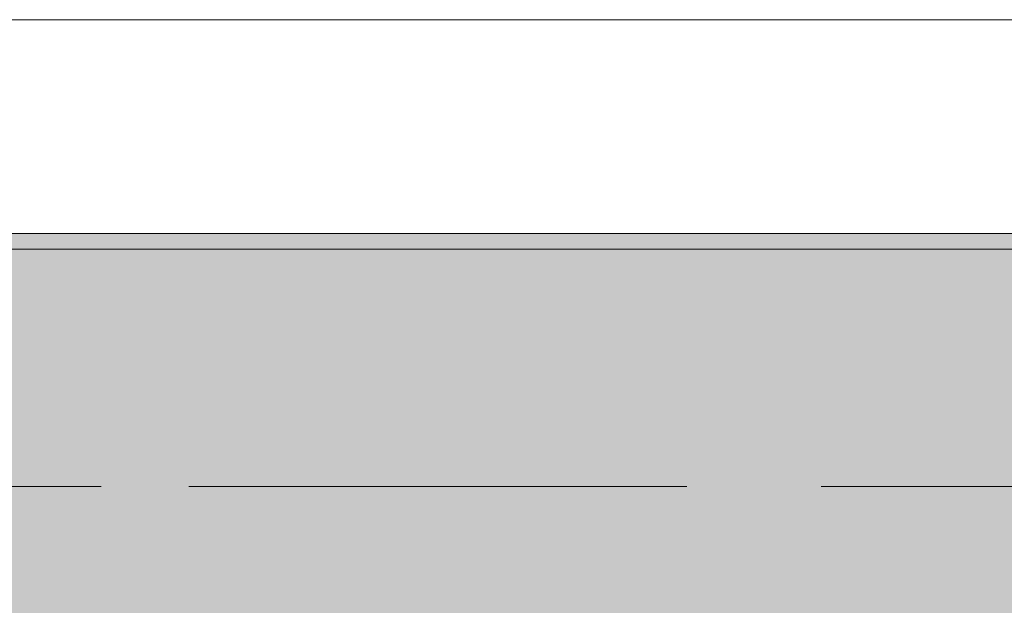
# Model space of a CAD drawing. Header units: metres. Extents: x -3.6 to 84.5, y -11 to 16.8.
# Tile 161 of 229: x 46.073 to 46.696, y 13.075 to 13.445. Entities that reach past the tile are written whole.
import ezdxf

# ---------------------------------------------------------------- set-up
doc = ezdxf.new("R2010")
doc.units = ezdxf.units.M
doc.header["$MEASUREMENT"] = 0
doc.linetypes.add('Achse', pattern=[0.2, 0.1, -0.05, 0, -0.05])
doc.linetypes.add('Strichlinie doppelt', pattern=[0.546806, 0.264583, -0.105833, 0.070556, -0.105833])
for name, color, linetype in [('451 - Universal.Achsen Raster', 7, 'Continuous'), ('604 - Struktur.Wand Aussen', 7, 'Continuous'), ('608 - Struktur.Träger', 7, 'Continuous')]:
    doc.layers.add(name, color=color, linetype=linetype)

msp = doc.modelspace()

# ---------------------------------------------------------------- hatches: boundary and pattern name
at = {"layer": '608 - Struktur.Träger', "linetype": 'Continuous', "lineweight": 0, "true_color": 0x000000}
h = msp.add_hatch(dxfattribs=at)
h.set_pattern_fill('Gips_0001', color=18, style=0, pattern_type=2)
h.set_pattern_definition([(45, (0, 0), (-0.01767767, 0.01767767), [0, -0.025])])
h.paths.add_polyline_path([(43.88999, 13.30998), (43.88999, 13.29998), (47.16999, 13.29998), (47.16999, 13.30998)])
h = msp.add_hatch(dxfattribs=at)
h.set_pattern_fill('Beton__Stahlbeton_0001', color=18, style=0, pattern_type=2)
h.set_pattern_definition([(45, (0, 0), (-0.0848528, 0.0848528), []), (45, (-0.04243, 0.04243), (-0.0848528, 0.0848528), [0.09, -0.03])])
h.paths.add_polyline_path([(15.08999, 13.29998), (14.77999, 13.29998), (14.77999, 12.99998), (15.08999, 12.99998), (18.36999, 12.99998), (18.68999, 12.99998), (21.96999, 12.99998), (22.28999, 12.99998), (25.56999, 12.99998), (25.88999, 12.99998), (29.16999, 12.99998), (29.48999, 12.99998), (32.76999, 12.99998), (33.08999, 12.99998), (36.36999, 12.99998), (36.68999, 12.99998), (39.96999, 12.99998), (40.28999, 12.99998), (43.56999, 12.99998), (43.88999, 12.99998), (47.16999, 12.99998), (47.47999, 12.99998), (47.47999, 13.29998), (47.16999, 13.29998), (43.88999, 13.29998), (43.56999, 13.29998), (40.28999, 13.29998), (39.96999, 13.29998), (36.68999, 13.29998), (36.36999, 13.29998), (33.08999, 13.29998), (32.76999, 13.29998), (29.48999, 13.29998), (29.16999, 13.29998), (25.88999, 13.29998), (25.56999, 13.29998), (22.28999, 13.29998), (21.96999, 13.29998), (18.68999, 13.29998), (18.36999, 13.29998)])

# ---------------------------------------------------------------- linework, layer by layer
at = {"layer": '451 - Universal.Achsen Raster', "color": 160, "linetype": 'Strichlinie doppelt', "lineweight": 9, "true_color": 0x3232ff}
msp.add_line((64.93502, 13.14998), (-3.175, 13.14998), dxfattribs=at)
at = {"layer": '604 - Struktur.Wand Aussen', "color": 7, "linetype": 'Continuous', "lineweight": 13}
msp.add_line((44.31, 13.445), (46.71, 13.445), dxfattribs=at)
at = {"layer": '608 - Struktur.Träger', "color": 7, "linetype": 'Continuous', "lineweight": 13}
for p, q in [((14.77999, 13.30998), (47.47999, 13.30998)), ((47.16999, 13.29998), (43.88999, 13.29998))]:
    msp.add_line(p, q, dxfattribs=at)
at = {"layer": '608 - Struktur.Träger', "color": 7, "linetype": 'Continuous', "lineweight": 5}
msp.add_line((47.16999, 13.30998), (43.88999, 13.30998), dxfattribs=at)
at = {"layer": '608 - Struktur.Träger', "color": 7, "linetype": 'Achse', "lineweight": 9}
msp.add_line((14.77999, 13.14998), (47.47999, 13.14998), dxfattribs=at)

doc.saveas('drawing.dxf')
